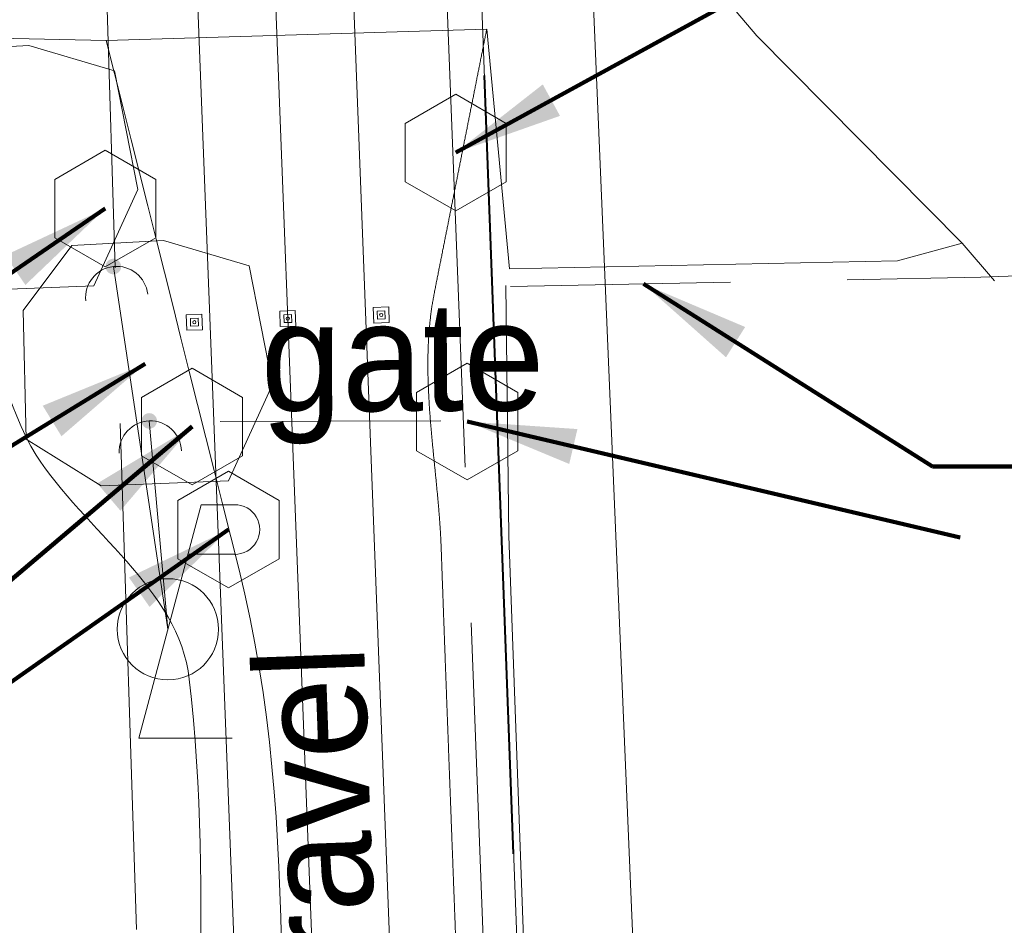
# Model space of a CAD drawing. Header units: feet. Extents: x 2433273 to 2447442, y 555003 to 575201.
# Tile 191 of 226: x 2435753 to 2435816, y 570328 to 570386. Entities that reach past the tile are written whole.
import ezdxf

# ---------------------------------------------------------------- set-up
doc = ezdxf.new("R2010")
doc.units = ezdxf.units.FT
doc.header["$LTSCALE"] = 50
doc.header["$MEASUREMENT"] = 0
for name, pattern in [('cl50', [100, 7.5, -7.5, 70, -7.5, 7.5]), ('constlimit', [0.85, 0.65, -0.1, -0.1]), ('DGN Style 3', [677.930942, 484.236387, -193.694555]), ('DGN Style 5', [338.965471, 145.270916, -193.694555]), ('esmtshpr', [5.35, 1, -0.175, -0.175, 4]), ('fenceex', [1, 0.85, -0.075, -0.075]), ('treert', [0.3, -0.15, -0.15])]:
    doc.linetypes.add(name, pattern=pattern)
for name, color, linetype, lineweight in [('DV_X_Property_Line', 7, 'Continuous', 0), ('GE_P_CL_50', 7, 'cl50', 13), ('PV_P_Bikeway', 193, 'Continuous', 13), ('PV_X_Driveway', 7, 'DGN Style 5', 0), ('RD_P_Cells', 7, 'Continuous', 0), ('RD_X_Cells', 7, 'Continuous', 0), ('RD_X_Fence', 230, 'fenceex', 0), ('RD_X_Gate', 230, 'Continuous', 0), ('RW_P_Const_Limits', 120, 'constlimit', 0), ('RW_P_Esmt_SH', 193, 'esmtshpr', 40), ('SV_X_Text', 7, 'Continuous', 0), ('UT_X_Misc_Cells', 7, 'Continuous', 0), ('UT_X_Water', 133, 'Continuous', 0), ('VG_X_Tree_Line_Rt', 3, 'treert', 0)]:
    doc.layers.add(name, color=color, linetype=linetype, lineweight=lineweight)
doc.layers.add('GK_Visualization', color=30, linetype='Continuous', lineweight=13, plot=False)
doc.styles.add('Slanted-Normal LS 0.50', font='font31.shx', dxfattribs={"height": 0.14})
doc.styles.add('Slanted-Normal LS 0.50_0', font='font31.shx')
doc.dimstyles.new('Dec-0  Slanted', dxfattribs={"dimscale": 50, "dimtxt": 0.14, "dimasz": 0.14, "dimexe": 0.07, "dimexo": 0.07, "dimgap": 0.07, "dimtad": 1, "dimdec": 0, "dimzin": 3, "dimdsep": 46, "dimtxsty": 'Slanted-Normal LS 0.50_0', "dimcen": 0.09, "dimclrd": 97, "dimclre": 97, "dimclrt": 7, "dimadec": 0, "dimazin": 3, "dimtfac": 1, "dimtdec": 0, "dimtofl": 0, "dimtmove": 1, "dimatfit": 1, "dimfxl": 1, "dimtzin": 3, "dimlwd": 0, "dimlwe": 0, "dimarcsym": 0})

# ---------------------------------------------------------------- blocks, each defined once
blk = doc.blocks.new('PLP_1')
at = {"layer": 'UT_X_Misc_Cells', "color": 1, "linetype": 'Continuous', "lineweight": 0}
for p, q in [((0.0428, 0.16), (0.0853, 0.16)), ((0.0258, 0.0963), (0.0853, 0.0963))]:
    blk.add_line(p, q, dxfattribs=at)
at = {"layer": 'UT_X_Misc_Cells', "color": 1, "linetype": 'Continuous', "lineweight": 0, "flags": 128}
blk.add_lwpolyline([(0.0428, 0.16), (-0.0375, -0.14), (0.0825, -0.14)], dxfattribs=at)
at = {"layer": 'UT_X_Misc_Cells', "color": 1, "linetype": 'Continuous', "lineweight": 0}
blk.add_circle((0, 0), 0.065, dxfattribs=at)
at = {"layer": 'UT_X_Misc_Cells', "color": 1, "linetype": 'Continuous', "lineweight": 0, "extrusion": (0, 0, -1)}
blk.add_arc((-0.086, 0.1281), 0.0319, 88.8767, 271.1233, dxfattribs=at)
blk = doc.blocks.new('POST_39')
at = {"layer": 'RD_X_Cells', "color": 30, "linetype": 'Continuous', "lineweight": 0, "flags": 128}
blk.add_lwpolyline([(-0.0649, -0.0375), (0, -0.075), (0.0649, -0.0375), (0.0649, 0.0375), (0, 0.075), (-0.0649, 0.0375), (-0.0649, -0.0375)], dxfattribs=at)
blk = doc.blocks.new('POST_40')
at = {"layer": 'RD_X_Cells', "color": 30, "linetype": 'Continuous', "lineweight": 0, "flags": 128}
blk.add_lwpolyline([(-0.0649, -0.0375), (0, -0.075), (0.0649, -0.0375), (0.0649, 0.0375), (0, 0.075), (-0.0649, 0.0375), (-0.0649, -0.0375)], dxfattribs=at)
blk = doc.blocks.new('POST_43')
at = {"layer": 'RD_X_Cells', "color": 30, "linetype": 'Continuous', "lineweight": 0, "flags": 128}
blk.add_lwpolyline([(-0.0649, -0.0375), (0, -0.075), (0.0649, -0.0375), (0.0649, 0.0375), (0, 0.075), (-0.0649, 0.0375), (-0.0649, -0.0375)], dxfattribs=at)
blk = doc.blocks.new('POST_44')
at = {"layer": 'RD_X_Cells', "color": 30, "linetype": 'Continuous', "lineweight": 0, "flags": 128}
blk.add_lwpolyline([(-0.0649, -0.0375), (0, -0.075), (0.0649, -0.0375), (0.0649, 0.0375), (0, 0.075), (-0.0649, 0.0375), (-0.0649, -0.0375)], dxfattribs=at)
blk = doc.blocks.new('DM_38')
at = {"layer": 'UT_X_Misc_Cells', "linetype": 'Continuous', "lineweight": 0}
h = blk.add_hatch(color=2, dxfattribs=at)
edge = h.paths.add_edge_path()
edge.add_arc((0, 0), 0.01, 0, 360)
at = {"layer": 'UT_X_Misc_Cells', "color": 2, "linetype": 'Continuous', "lineweight": 0}
blk.add_arc((0.04, 0), 0.04, 90, 270, dxfattribs=at)
blk = doc.blocks.new('ROCK_4')
at = {"layer": 'RD_X_Cells', "color": 120, "linetype": 'Continuous', "lineweight": 0, "flags": 128}
blk.add_lwpolyline([(-0.1528, -0.0966), (-0.1565, 0.0684), (-0.094, 0.1522), (0.0235, 0.1584), (0.1335, 0.1259), (0.1635, -0.0266), (0.1072, -0.1503), (-0.0565, -0.1566), (-0.1528, -0.0966)], dxfattribs=at)
blk = doc.blocks.new('ROCK_5')
at = {"layer": 'RD_X_Cells', "color": 120, "linetype": 'Continuous', "lineweight": 0, "flags": 128}
blk.add_lwpolyline([(-0.1528, -0.0966), (-0.1565, 0.0684), (-0.094, 0.1522), (0.0235, 0.1584), (0.1335, 0.1259), (0.1635, -0.0266), (0.1073, -0.1503), (-0.0565, -0.1566), (-0.1528, -0.0966)], dxfattribs=at)
blk = doc.blocks.new('DM_39')
at = {"layer": 'UT_X_Misc_Cells', "linetype": 'Continuous', "lineweight": 0}
h = blk.add_hatch(color=2, dxfattribs=at)
edge = h.paths.add_edge_path()
edge.add_arc((0, 0), 0.01, 0, 360)
at = {"layer": 'UT_X_Misc_Cells', "color": 2, "linetype": 'Continuous', "lineweight": 0}
blk.add_arc((0.04, 0), 0.04, 90, 270, dxfattribs=at)
blk = doc.blocks.new('POST_45')
at = {"layer": 'RD_X_Cells', "color": 30, "linetype": 'Continuous', "lineweight": 0, "flags": 128}
blk.add_lwpolyline([(-0.0649, -0.0375), (0, -0.075), (0.0649, -0.0375), (0.0649, 0.0375), (0, 0.075), (-0.0649, 0.0375), (-0.0649, -0.0375)], dxfattribs=at)

msp = doc.modelspace()

# ---------------------------------------------------------------- linework, layer by layer
at = {"layer": 'DV_X_Property_Line'}
msp.add_line((2435789.374, 570197.709), (2435782.113, 570391.87), dxfattribs=at)
at = {"layer": 'GE_P_CL_50'}
msp.add_line((2435791.568, 569803.409), (2435768.124, 570411.361), dxfattribs=at)
at = {"layer": 'GK_Visualization', "color": 1, "flags": 128}
msp.add_lwpolyline([(2435795.482, 569701.9), (2435768.124, 570411.361), (2436047.378, 570421.804), (2436357.808, 570392.035)], dxfattribs=at)
msp.add_lwpolyline([(2435795.482, 569701.9), (2435768.124, 570411.361), (2436047.378, 570421.804), (2436357.808, 570392.035)], dxfattribs=at)
at = {"layer": 'PV_P_Bikeway'}
for p, q in [((2435796.24, 569812.011), (2435773.676, 570397.141)), ((2435786.26, 569811.287), (2435763.684, 570396.754))]:
    msp.add_line(p, q, dxfattribs=at)
at = {"layer": 'PV_X_Driveway', "flags": 128}
for points in [[(2435815.192, 570369.384), (2435813.127, 570371.822), (2435799.938, 570385.128), (2435789.623, 570397.266)], [(2435739.509, 570395.158), (2435739.788, 570385.199), (2435758.184, 570384.824), (2435782.606, 570385.557), (2435784.059, 570370.162)], [(2435813.127, 570371.822), (2435808.967, 570370.688), (2435784.059, 570370.162)]]:
    msp.add_lwpolyline(points, dxfattribs=at)
at = {"layer": 'PV_X_Driveway'}
msp.add_rational_spline([(2435782.606, 570385.557), (2435781.485, 570379.916), (2435780.364, 570374.276), (2435779.243, 570368.635), (2435778.172, 570363.246), (2435779.491, 570357.648), (2435779.685, 570352.157), (2435780.321, 570334.179), (2435781.068, 570316.203), (2435781.634, 570298.223), (2435782.238, 570279.04), (2435781.96, 570259.833), (2435782.609, 570240.651), (2435783.091, 570226.417), (2435784.014, 570212.199), (2435784.567, 570197.969), (2435785.678, 570169.394), (2435786.253, 570140.793), (2435787.33, 570112.217), (2435788.016, 570094.021), (2435789.787, 570075.87), (2435790.586, 570057.68), (2435791.561, 570035.499), (2435790.328, 570013.259), (2435790.896, 569991.057), (2435791.253, 569977.083), (2435792.611, 569963.171), (2435793.959, 569949.237), (2435794.214, 569946.603), (2435794.222, 569943.765), (2435795.527, 569941.468), (2435802.268, 569929.604), (2435809.01, 569917.74), (2435815.751, 569905.875), (2435828.563, 569891.483), (2435847.201, 569886.594), (2435865.428, 569892.844)], [1, 1, 1, 1, 1, 1, 1, 1, 1, 1, 1, 1, 1, 1, 1, 1, 1, 1, 1, 1, 1, 1, 1, 1, 1, 1, 1, 1, 1, 1, 1, 1, 1, 1, 0.888443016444, 0.888443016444, 1], degree=3, knots=[0, 0, 0, 0, 0.017755, 0.017755, 0.017755, 0.034719, 0.034719, 0.034719, 0.090258, 0.090258, 0.090258, 0.149514, 0.149514, 0.149514, 0.193484, 0.193484, 0.193484, 0.281777, 0.281777, 0.281777, 0.338001, 0.338001, 0.338001, 0.406564, 0.406564, 0.406564, 0.449716, 0.449716, 0.449716, 0.457872, 0.457872, 0.457872, 0.5, 0.5, 0.5, 1, 1, 1, 1], dxfattribs=at)
msp.add_open_spline([(2435758.184, 570384.824), (2435761.027, 570373.494), (2435763.869, 570362.164), (2435766.712, 570350.833), (2435770.889, 570334.186), (2435768.803, 570316.569), (2435769.897, 570299.441), (2435771.173, 570279.463), (2435772.573, 570259.5), (2435773.78, 570239.507), (2435774.625, 570225.508), (2435772.68, 570211.475), (2435772.876, 570197.464), (2435773.278, 570168.674), (2435775.275, 570139.891), (2435775.552, 570111.099), (2435775.72, 570093.599), (2435774.457, 570076.08), (2435775.01, 570058.581), (2435775.743, 570035.391), (2435776.754, 570012.214), (2435777.701, 569989.03), (2435778.271, 569975.068), (2435778.935, 569961.112), (2435779.614, 569947.154), (2435779.737, 569944.615), (2435779.765, 569941.944), (2435780.801, 569939.624), (2435788.657, 569922.033), (2435796.512, 569904.442), (2435804.368, 569886.851), (2435810.597, 569881.112), (2435816.826, 569875.374), (2435823.055, 569869.635), (2435823.938, 569865.638), (2435824.821, 569861.64), (2435825.704, 569857.643), (2435831.377, 569857.697), (2435837.05, 569857.751), (2435842.723, 569857.805), (2435845.128, 569861.731), (2435847.533, 569865.656), (2435849.938, 569869.582), (2435855.13, 569871.313), (2435860.322, 569873.044), (2435865.514, 569874.775)], degree=3, knots=[0, 0, 0, 0, 0.03473, 0.03473, 0.03473, 0.08576, 0.08576, 0.08576, 0.145282, 0.145282, 0.145282, 0.186959, 0.186959, 0.186959, 0.272591, 0.272591, 0.272591, 0.324642, 0.324642, 0.324642, 0.393621, 0.393621, 0.393621, 0.435167, 0.435167, 0.435167, 0.442721, 0.442721, 0.442721, 0.5, 0.5, 0.5, 0.6, 0.6, 0.6, 0.7, 0.7, 0.7, 0.8, 0.8, 0.8, 0.9, 0.9, 0.9, 1, 1, 1, 1], dxfattribs=at)
at = {"layer": 'RD_P_Cells', "lineweight": 13}
for p, q in [((2435763.321, 570367.219), (2435764.321, 570367.257)), ((2435763.36, 570366.219), (2435763.321, 570367.219)), ((2435764.321, 570367.257), (2435764.359, 570366.258)), ((2435769.317, 570367.45), (2435770.316, 570367.488)), ((2435769.356, 570366.451), (2435769.317, 570367.45)), ((2435770.316, 570367.488), (2435770.355, 570366.489)), ((2435775.313, 570367.681), (2435776.312, 570367.72)), ((2435775.351, 570366.682), (2435775.313, 570367.681)), ((2435776.312, 570367.72), (2435776.35, 570366.72)), ((2435776.35, 570366.72), (2435775.351, 570366.682)), ((2435764.359, 570366.258), (2435763.36, 570366.219)), ((2435770.355, 570366.489), (2435769.356, 570366.451))]:
    msp.add_line(p, q, dxfattribs=at)
at = {"layer": 'RD_P_Cells', "linetype": 'DGN Style 3', "lineweight": 13}
for p, q in [((2435769.576, 570367.21), (2435770.076, 570367.229)), ((2435769.596, 570366.71), (2435769.576, 570367.21)), ((2435770.076, 570367.229), (2435770.095, 570366.729)), ((2435775.572, 570367.441), (2435776.072, 570367.46)), ((2435775.591, 570366.941), (2435775.572, 570367.441)), ((2435776.072, 570367.46), (2435776.091, 570366.96)), ((2435763.581, 570366.978), (2435764.081, 570366.998)), ((2435763.6, 570366.479), (2435763.581, 570366.978)), ((2435764.081, 570366.998), (2435764.1, 570366.498)), ((2435770.095, 570366.729), (2435769.596, 570366.71)), ((2435776.091, 570366.96), (2435775.591, 570366.941)), ((2435764.1, 570366.498), (2435763.6, 570366.479))]:
    msp.add_line(p, q, dxfattribs=at)
at = {"layer": 'RD_P_Cells', "lineweight": 13}
for centre in [(2435775.831, 570367.201), (2435763.84, 570366.738), (2435769.836, 570366.969)]:
    msp.add_circle(centre, 0.104, dxfattribs=at)
at = {"layer": 'RD_X_Fence', "flags": 128}
for points in [[(2435998.164, 570375.036), (2435987.837, 570374.707), (2435963.596, 570374.317), (2435952.222, 570373.918), (2435932.657, 570373.164), (2435901.141, 570372.478), (2435850.753, 570370.895), (2435838.517, 570370.56), (2435814.323, 570369.621), (2435784.123, 570369.03)], [(2435783.833, 570369.092), (2435784.034, 570353), (2435786.044, 570297.858), (2435788.073, 570242.385), (2435789.574, 570198.092), (2435831.153, 570195.258)]]:
    msp.add_lwpolyline(points, dxfattribs=at)
at = {"layer": 'RD_X_Gate'}
msp.add_line((2435765.49, 570360.358), (2435779.662, 570360.41), dxfattribs=at)
at = {"layer": 'RW_P_Const_Limits', "flags": 128}
for points in [[(2435792.64, 570061.066), (2435792.609, 570061.887), (2435787.185, 570111.715), (2435792.752, 570161.967), (2435786.829, 570211.776), (2435786.902, 570261.816), (2435782.975, 570311.702), (2435779.518, 570401.369)], [(2435770.162, 570073.045), (2435770.862, 570111.113), (2435767.401, 570160.99), (2435764.844, 570210.955), (2435762.917, 570260.918), (2435760.658, 570310.868), (2435757.798, 570400.529)]]:
    msp.add_lwpolyline(points, dxfattribs=at)
at = {"layer": 'RW_P_Esmt_SH'}
msp.add_line((2435789.374, 570197.709), (2435782.094, 570392.37), dxfattribs=at)
at = {"layer": 'UT_X_Misc_Cells'}
for p in [(2435758.641, 570370.31), (2435760.943, 570360.4)]:
    msp.add_line(p, (2435762.141, 570347.022), dxfattribs=at)
at = {"layer": 'UT_X_Water'}
msp.add_line((2435788.589, 570407.615), (2435796.018, 570231.466), dxfattribs=at)
at = {"layer": 'VG_X_Tree_Line_Rt'}
msp.add_open_spline([(2435726.698, 569693.074), (2435732.961, 569691.24), (2435739.223, 569689.406), (2435745.486, 569687.573), (2435755.462, 569684.651), (2435765.873, 569691.977), (2435776.072, 569693.654), (2435782.133, 569694.65), (2435788.463, 569694.545), (2435794.512, 569695.503), (2435799.681, 569696.322), (2435795.713, 569708.523), (2435798.477, 569710.836), (2435801.778, 569713.597), (2435815.639, 569696.516), (2435815.558, 569702.717), (2435815.407, 569714.283), (2435811.533, 569725.94), (2435810.926, 569737.684), (2435810.054, 569754.576), (2435809.547, 569771.475), (2435808.548, 569788.361), (2435807.934, 569798.744), (2435806.679, 569809.079), (2435805.176, 569819.37), (2435803.667, 569829.702), (2435794.223, 569837.772), (2435791.144, 569847.366), (2435789.418, 569852.743), (2435794.23, 569859.535), (2435792.228, 569864.885), (2435787.272, 569878.126), (2435766.553, 569880.626), (2435760.515, 569894.577), (2435753.791, 569910.112), (2435745.98, 569925.751), (2435748.871, 569941.531), (2435752.118, 569959.251), (2435756.685, 569976.94), (2435760.018, 569994.699), (2435763.902, 570015.397), (2435768.862, 570036.021), (2435771.1, 570057.035), (2435773.049, 570075.336), (2435771.27, 570093.825), (2435770.287, 570112.168), (2435769.05, 570135.254), (2435766.12, 570158.281), (2435765.6, 570181.405), (2435765.183, 570199.948), (2435766.08, 570218.509), (2435765.684, 570237.052), (2435765.224, 570258.546), (2435764.522, 570280.037), (2435763.966, 570301.53), (2435763.601, 570315.625), (2435765.116, 570329.745), (2435763.511, 570343.828), (2435762.85, 570349.627), (2435756.751, 570353.371), (2435753.687, 570358.211), (2435749.906, 570364.183), (2435750.2, 570376.354), (2435743.055, 570376.892), (2435738.797, 570377.212), (2435734.538, 570377.533), (2435730.28, 570377.853)], degree=3, knots=[0, 0, 0, 0, 0.023925, 0.023925, 0.023925, 0.062035, 0.062035, 0.062035, 0.084684, 0.084684, 0.084684, 0.104038, 0.104038, 0.104038, 0.12715, 0.12715, 0.12715, 0.170257, 0.170257, 0.170257, 0.232256, 0.232256, 0.232256, 0.270376, 0.270376, 0.270376, 0.308646, 0.308646, 0.308646, 0.330096, 0.330096, 0.330096, 0.383188, 0.383188, 0.383188, 0.442308, 0.442308, 0.442308, 0.508697, 0.508697, 0.508697, 0.586071, 0.586071, 0.586071, 0.653456, 0.653456, 0.653456, 0.738263, 0.738263, 0.738263, 0.806269, 0.806269, 0.806269, 0.885094, 0.885094, 0.885094, 0.936789, 0.936789, 0.936789, 0.958076, 0.958076, 0.958076, 0.984344, 0.984344, 0.984344, 1, 1, 1, 1], dxfattribs=at)

# ---------------------------------------------------------------- block references
at = {"layer": 'RD_X_Cells', "color": 120, "linetype": 'Continuous', "lineweight": 0, "xscale": 50, "yscale": 50, "zscale": 50}
for name, p in [('ROCK_4', (2435752.035, 570376.581)), ('ROCK_5', (2435760.673, 570364.059))]:
    msp.add_blockref(name, p, dxfattribs=at)
at = {"layer": 'RD_X_Cells', "color": 30, "linetype": 'Continuous', "lineweight": 0, "xscale": 50, "yscale": 50, "zscale": 50}
for name, p in [('POST_39', (2435780.618, 570377.627)), ('POST_43', (2435758.121, 570374.032)), ('POST_40', (2435781.35, 570360.36)), ('POST_44', (2435763.691, 570360.038)), ('POST_45', (2435766.032, 570353.425))]:
    msp.add_blockref(name, p, dxfattribs=at)
at = {"layer": 'UT_X_Misc_Cells', "color": 2, "linetype": 'Continuous', "lineweight": 0, "xscale": 50.00000000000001, "yscale": 50.00000000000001, "zscale": 50.00000000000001}
for name, p, rotation in [('DM_38', (2435758.641, 570370.31), 276.1986311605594), ('DM_39', (2435760.943, 570360.4), 272.122913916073)]:
    msp.add_blockref(name, p, dxfattribs=dict(at, rotation=rotation))
at = {"layer": 'UT_X_Misc_Cells', "color": 1, "linetype": 'Continuous', "lineweight": 0, "xscale": 50, "yscale": 50, "zscale": 50}
msp.add_blockref('PLP_1', (2435762.141, 570347.022), dxfattribs=at)

# ---------------------------------------------------------------- texts
at = {"layer": 'SV_X_Text', "style": 'Slanted-Normal LS 0.50'}
for s, rotation, p in [('gate', 0.21023, (2435768.113, 570361.008)), ('gravel', 92.06961, (2435775.65, 570320.606))]:
    msp.add_text(s, height=7, rotation=rotation, dxfattribs=at).set_placement(p)

# ---------------------------------------------------------------- leaders
at = {"layer": 'SV_X_Text', "color": 97, "linetype": 'Continuous', "lineweight": 0, "annotation_type": 0, "has_hookline": 1}
for points, hookline_direction, text_width in [([(2435780.618, 570377.627), (2435806.021, 570391.56), (2435813.021, 570391.56)], 0, 154.444), ([(2435758.121, 570374.032), (2435735.314, 570358.419), (2435728.314, 570358.419)], 1, 154.444), ([(2435792.661, 570369.197), (2435811.217, 570357.468), (2435818.217, 570357.468)], 0, 102.111), ([(2435760.673, 570364.059), (2435740.944, 570351.942), (2435733.944, 570351.942)], 1, 93.833), ([(2435781.35, 570360.36), (2435812.985, 570352.919)], 0, 154.444), ([(2435763.691, 570360.038), (2435742.472, 570342.053), (2435735.472, 570342.053)], 1, 154.444), ([(2435766.032, 570353.425), (2435738.855, 570334.365), (2435731.855, 570334.365)], 1, 130.944)]:
    msp.add_leader(points, dimstyle='Dec-0  Slanted', override={"dimtad": 0, "dimclrd": 0, "dimlwd": 65534}, dxfattribs=dict(at, hookline_direction=hookline_direction, text_width=text_width))

doc.saveas('drawing.dxf')
